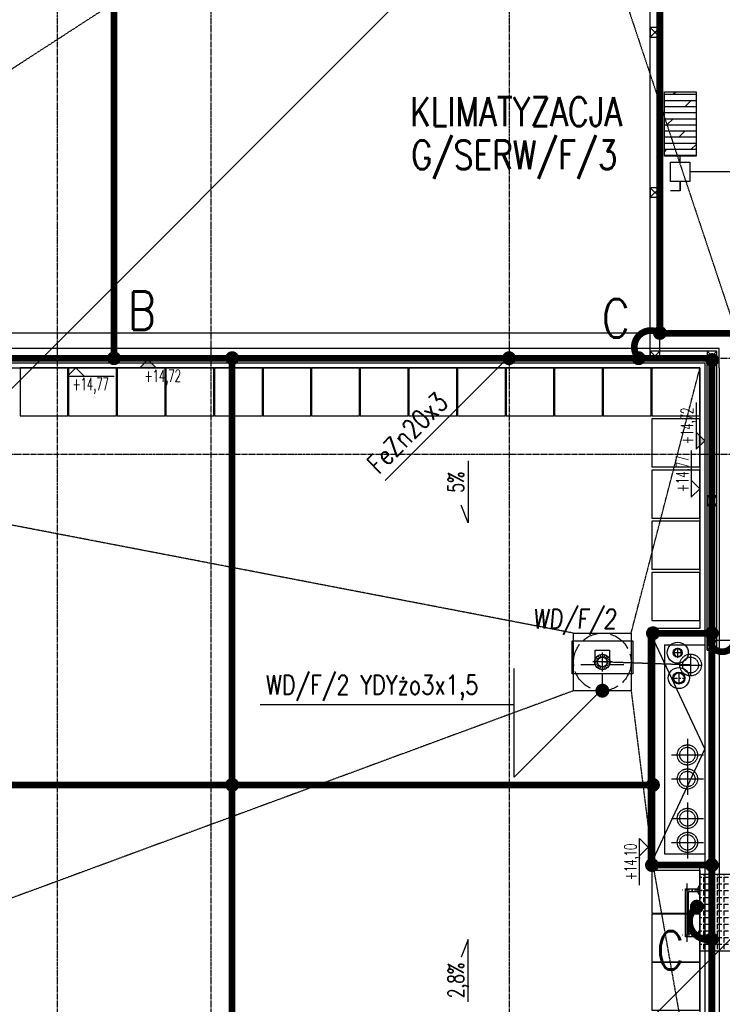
# Model space of a CAD drawing. Extents: x 3880 to 129921, y -116796 to -57711.
# Tile 48 of 110: x 51778 to 52511, y -95566 to -94540. Entities that reach past the tile are written whole.
import ezdxf
from ezdxf.enums import TextEntityAlignment as Align

# ---------------------------------------------------------------- set-up
doc = ezdxf.new("R2010")
doc.units = 0
doc.header["$LTSCALE"] = 2
for name, pattern in [('00-inst$0$DASHDOT', [1, 0.5, -0.25, 0, -0.25]), ('ACAD_ISO02W100', [15, 12, -3]), ('ACAD_ISO10W100', [18.5, 12, -3, 0.5, -3]), ('CENTER', [2, 1.25, -0.25, 0.25, -0.25]), ('DASHDOT', [1, 0.5, -0.25, 0, -0.25]), ('DASHED', [0.75, 0.5, -0.25]), ('DASHED2', [0.375, 0.25, -0.125])]:
    doc.linetypes.add(name, pattern=pattern)
doc.layers.get('0').update_dxf_attribs({"color": 101, "linetype": 'CONTINUOUS'})
for name, color, linetype in [('E35', 6, 'CONTINUOUS'), ('E50', 3, 'CONTINUOUS'), ('Ele-balustrada', 114, 'CONTINUOUS'), ('Ins-kan', 54, 'CONTINUOUS'), ('Ins-went', 141, 'CONTINUOUS'), ('Ins-wod', 152, 'CONTINUOUS'), ('Mks-N-pion', 84, 'CONTINUOUS'), ('Opis-rzedne', 52, 'CONTINUOUS'), ('Opis-spadki', 61, 'CONTINUOUS'), ('Os-osie glowne', 1, 'CENTER'), ('Pzt-chodniki-hatch', 252, 'CONTINUOUS'), ('Sc-metal', 141, 'CONTINUOUS'), ('W-idok', 9, 'CONTINUOUS'), ('W-izol-w', 144, 'CONTINUOUS'), ('W-widok-spadki', 61, 'CONTINUOUS')]:
    doc.layers.add(name, color=color, linetype=linetype)
doc.styles.add('dwg_opis podstawowy', font='romans.shx', dxfattribs={"width": 0.9})
doc.styles.add('ROMANS', font='romans', dxfattribs={"width": 0.85})
pattern_1 = [(0, (456287.547, 36668.199), (0, 6.35), []), (45, (456287.547, 36668.2), (-12.69999134, 12.69999134), [8.98026, -17.9605])]

# ---------------------------------------------------------------- blocks, each defined once
blk = doc.blocks.new('A$C5F9C5678')
at = {"layer": 'E35'}
for p, q in [((-39.2, 9.9), (-39.2, 24.9)), ((-39.2, 24.9), (-24.2, 24.9)), ((-24.2, 24.9), (-24.2, 9.9)), ((-54.2, 9.9), (-39.2, 9.9)), ((-24.2, 9.9), (-9.2, 9.9))]:
    blk.add_line(p, q, dxfattribs=at)
blk.add_lwpolyline([(-63.3, 34.4), (0, 34.4), (0, 0), (-63.3, 0)], close=True, dxfattribs=at)
blk = doc.blocks.new('_kgjdskfgjkfh')
at = {"linetype": 'ACAD_ISO10W100'}
for p, q in [((10, 0), (-10, 0)), ((0, 10), (0, -10))]:
    blk.add_line(p, q, dxfattribs=at)
at = {"linetype": 'Continuous', "ltscale": 7}
for p, q in [((-8, 0), (-5, 0)), ((-7.6, 2.5), (-4.8, 1.5)), ((-6.5, 4.7), (-4, 2.9)), ((-4.7, 6.5), (-2.9, 4)), ((-2.5, 7.6), (-1.5, 4.8)), ((0, 8), (0, 5)), ((2.5, 7.6), (1.5, 4.8)), ((4.7, 6.5), (2.9, 4)), ((6.5, 4.7), (4, 2.9)), ((7.6, 2.5), (4.8, 1.5)), ((8, 0), (5, 0)), ((-7.6, -2.5), (-4.8, -1.5)), ((-6.5, -4.7), (-4, -2.9)), ((-4.7, -6.5), (-2.9, -4)), ((-2.5, -7.6), (-1.5, -4.8)), ((0, -8), (0, -5)), ((2.5, -7.6), (1.5, -4.8)), ((4.7, -6.5), (2.9, -4)), ((6.5, -4.7), (4, -2.9)), ((7.6, -2.5), (4.8, -1.5))]:
    blk.add_line(p, q, dxfattribs=at)
at = {"linetype": 'ACAD_ISO02W100'}
blk.add_circle((0, 0), 30, dxfattribs=at)
at = {"linetype": 'Continuous', "ltscale": 7}
for radius in [8, 5]:
    blk.add_circle((0, 0), radius, dxfattribs=at)
blk = doc.blocks.new('_SKGJFKGJFGKHGJ')
blk.add_line((-13.5, -53.9), (-13.5, 6.9))
at = {"linetype": 'DASHDOT', "ltscale": 5, "flags": 128}
for points in [[(9.4, 0), (-20.4, 0)], [(9.4, -47), (-20.4, -47)]]:
    blk.add_lwpolyline(points, dxfattribs=at)
at = {"flags": 128}
for points in [[(-1.9, -48.5), (-15, -48.5), (-15, 1.5), (-1.9, 1.5)], [(-1.9, -45.5), (-12, -45.5), (-12, -1.5), (-1.9, -1.5)]]:
    blk.add_lwpolyline(points, dxfattribs=at)
for points in [[(0, 5), (0, -5), (-1, -5, -0.199443), (-1, 5)], [(0, -52), (0, -42), (-1, -42, 0.199443), (-1, -52)]]:
    blk.add_lwpolyline(points, format="xyb", close=True, dxfattribs=at)
at = {"linetype": 'DASHED', "ltscale": 0.1, "flags": 128}
for points in [[(-1.9, 1.5), (0, 1.5)], [(-1.9, -1.5), (0, -1.5)], [(0, -45.5), (-1.9, -45.5)], [(0, -48.5), (-1.9, -48.5)]]:
    blk.add_lwpolyline(points, dxfattribs=at)
blk = doc.blocks.new('dwg_kota arch 50')
blk.add_lwpolyline([(39.75, 9), (-9, 9), (0, 0), (9, 9)])
at = {"style": 'dwg_opis podstawowy', "width": 0.6}
blk.add_attdef('KOTA_ARCH', text='', height=12.75, dxfattribs=at).set_placement((15.375, 8.25), align=Align.BOTTOM_CENTER)
blk = doc.blocks.new('dwg_kota kons 50')
blk.add_hatch(color=256).paths.add_polyline_path([(9, 9), (-9, 9), (0, 0)])
blk.add_lwpolyline([(39.75, 9), (-9, 9), (0, 0), (9, 9)])
at = {"style": 'dwg_opis podstawowy', "width": 0.6}
blk.add_attdef('KOTA_KONS', text='', height=12.75, dxfattribs=at).set_placement((15.375, 8.25), align=Align.BOTTOM_CENTER)
blk = doc.blocks.new('SPADKI')
at = {"ltscale": 25}
blk.add_lwpolyline([(0, 0), (0, -70), (-8, -50), (-8, -50)], dxfattribs=at)
at = {"ltscale": 25, "style": 'ROMANS', "width": 0.7}
blk.add_attdef('SP%', text='', height=18, rotation=90, dxfattribs=at).set_placement((-4.9, -24), align=Align.CENTER)

msp = doc.modelspace()

# ---------------------------------------------------------------- hatches: boundary and pattern name
at = {"layer": 'Ins-went', "ltscale": 0.5}
h = msp.add_hatch(dxfattribs=at)
h.set_pattern_fill('DOLMIT', color=256, style=0)
h.set_pattern_definition(pattern_1)
h.paths.add_polyline_path([(52483.56, -94615.301), (52450.508, -94615.301), (52450.508, -94682.605), (52483.56, -94682.605)])
h = msp.add_hatch(dxfattribs=at)
h.set_pattern_fill('DOLMIT', color=256, style=0)
h.set_pattern_definition(pattern_1)
h.paths.add_polyline_path([(52483.56, -94615.301), (52450.508, -94615.301), (52450.508, -94682.605), (52483.56, -94682.605)])
at = {"layer": 'W-idok'}
h = msp.add_hatch(dxfattribs=at)
h.set_pattern_fill('ANGLE', color=256, angle=-90, style=0)
h.set_pattern_definition([(270, (150421.0994, -43542.3176), (6.985, 2e-11), [5.08, -1.905]), (2e-10, (150421.0994, -43542.3176), (-2e-11, 6.985), [5.08, -1.905])])
h.paths.add_polyline_path([(52527.797, -95430.833), (52527.797, -95510.833), (52487.297, -95510.833), (52487.297, -95430.833)])

# ---------------------------------------------------------------- linework, layer by layer
at = {"layer": 'E35'}
for p, q in [((52889.514, -93805.029), (51184.472, -95510.071)), ((53152.124, -94865.31), (51841.781, -96175.653)), ((52159.379, -95020.368), (52288.547, -94891.2)), ((52159.379, -95020.368), (52288.547, -94891.2)), ((52293.871, -95329.577), (52293.871, -95216.335)), ((52385.797, -95239.473), (52385.797, -95222.01)), ((52293.871, -95329.577), (52385.797, -95237.651)), ((52293.871, -95254.297), (52029.074, -95254.297))]:
    msp.add_line(p, q, dxfattribs=at)
at = {"layer": 'E35', "ltscale": 0.5}
msp.add_line((52466.931, -94718.767), (52456.931, -94718.767), dxfattribs=at)
for points in [[(52476.931, -94688.767), (52476.931, -94708.767), (52456.931, -94708.767), (52456.931, -94688.767)], [(52466.931, -94708.767), (52466.931, -94718.767), (52466.931, -94718.767), (52466.931, -94708.767)]]:
    msp.add_lwpolyline(points, close=True, dxfattribs=at)
at = {"layer": 'E50'}
for p, q in [((52466.931, -94688.767), (52467.034, -94682.605)), ((52978.854, -94698.768), (52476.931, -94698.767))]:
    msp.add_line(p, q, dxfattribs=at)
at = {"layer": 'E50', "const_width": 7}
for points in [[(51876.757, -94893.022), (51876.757, -93623.786)], [(50907.547, -94893.022), (52499.914, -94893.022)], [(51999.889, -94893.022), (51999.889, -95782.582)], [(52499.914, -94893.022), (52499.914, -95498.639)], [(52499.914, -95179.574), (52437.547, -95179.574), (52437.547, -95421.2), (52499.914, -95421.2)], [(50907.547, -95337.629), (52437.547, -95337.629)], [(52499.914, -95498.293), (52499.914, -95782.236)]]:
    msp.add_lwpolyline(points, dxfattribs=at)
at = {"layer": 'E50', "linetype": 'DASHED2', "ltscale": 100, "const_width": 7}
msp.add_lwpolyline([(52523.547, -95187.269), (53165.82, -95187.269), (53165.82, -94224.321), (52445.738, -94224.321), (52445.738, -94867.022), (52523.547, -94867.022), (52523.547, -95187.269)], dxfattribs=at)
at = {"layer": 'E50', "const_width": 7}
for points in [[(52423.672, -94893.022, -0.88498266), (52445.738, -94867.022, -2.21832926)], [(52499.914, -95179.574, 1.26108813), (52523.547, -95187.269, -2.21832926)], [(52484.309, -95464.547, 0.81170988), (52499.914, -95498.293, 2.21832926)]]:
    msp.add_lwpolyline(points, format="xyb", dxfattribs=at)
for points in [[(52441.988, -94866.676, -1), (52449.488, -94866.676, -1)], [(51996.139, -94893.022, -1), (52003.639, -94893.022, -1)], [(51996.164, -94893.022, -1), (52003.664, -94893.022, -1)], [(52419.922, -94893.022, -1), (52427.422, -94893.022, -1)], [(52496.402, -94894.956, -1), (52503.902, -94894.956, -1)], [(52434.797, -95179.643, -1), (52442.297, -95179.643, -1)], [(52496.164, -95179.574, -1), (52503.664, -95179.574, -1)], [(51996.139, -95337.629, -1), (52003.639, -95337.629, -1)], [(52434.797, -95337.629, -1), (52442.297, -95337.629, -1)], [(52433.797, -95421.2, -1), (52441.297, -95421.2, -1)], [(52496.164, -95421.159, -1), (52503.664, -95421.159, -1)], [(52480.559, -95464.547, 1), (52488.059, -95464.547, 1)], [(52496.164, -95498.639, 1), (52503.664, -95498.639, 1)]]:
    msp.add_lwpolyline(points, format="xyb", close=True, dxfattribs=at)
at = {"layer": 'E50', "ltscale": 15, "const_width": 7}
for points in [[(51876.848, -94896.771, 1), (51876.666, -94889.273, 1)], [(52288.638, -94896.771, 1), (52288.456, -94889.273, 1)], [(52385.888, -95243.222, 1), (52385.706, -95235.724, 1)], [(52385.888, -95243.222, 1), (52385.706, -95235.724, 1)]]:
    msp.add_lwpolyline(points, format="xyb", close=True, dxfattribs=at)
at = {"layer": 'Ins-kan', "linetype": 'Continuous', "ltscale": 0.3}
for p, q in [((52469.616, -95199.923), (52459.116, -95199.923)), ((52464.366, -95205.173), (52464.366, -95194.673)), ((52465.548, -95220.024), (52465.548, -95232.624))]:
    msp.add_line(p, q, dxfattribs=at)
for centre, radius in [((52464.366, -95199.923), 11), ((52464.366, -95199.923), 4.77), ((52465.548, -95226.324), 11), ((52465.548, -95226.324), 6.3), ((52465.548, -95226.324), 5.5)]:
    msp.add_circle(centre, radius, dxfattribs=at)
at = {"layer": 'Ins-kan', "linetype": 'Continuous', "ltscale": 0.3, "extrusion": (0, 9.7811e-55, -1)}
msp.add_ellipse((52464.366, -95199.923), major_axis=(2.722, 2.722), ratio=1, start_param=3.92699082, end_param=10.21017612, dxfattribs=at)
at = {"layer": 'Ins-went', "linetype": 'DASHED', "ltscale": 0.5}
for p, q in [((52474.443, -95289.803), (52474.443, -95323.059)), ((52457.815, -95306.431), (52491.071, -95306.431)), ((52474.443, -95314.803), (52474.443, -95348.059)), ((52457.815, -95331.431), (52491.071, -95331.431)), ((52474.443, -95355.923), (52474.443, -95389.179)), ((52457.815, -95372.551), (52491.071, -95372.551)), ((52474.443, -95380.923), (52474.443, -95414.179)), ((52457.815, -95397.551), (52491.071, -95397.551))]:
    msp.add_line(p, q, dxfattribs=at)
at = {"layer": 'Ins-went', "ltscale": 0.5}
msp.add_lwpolyline([(52450.508, -94615.301), (52483.56, -94615.301), (52483.56, -94682.605), (52450.508, -94682.605)], close=True, dxfattribs=at)
msp.add_lwpolyline([(52450.508, -94615.301), (52483.56, -94615.301), (52483.56, -94682.605), (52450.508, -94682.605)], close=True, dxfattribs=at)
at = {"layer": 'Ins-went', "linetype": 'DASHED', "ltscale": 0.5}
for centre, radius in [((52474.443, -95306.431), 10.56), ((52474.443, -95306.431), 8), ((52474.443, -95331.431), 10.56), ((52474.443, -95331.431), 8), ((52474.443, -95372.551), 10.56), ((52474.443, -95372.551), 8), ((52474.443, -95397.551), 10.56), ((52474.443, -95397.551), 8)]:
    msp.add_circle(centre, radius, dxfattribs=at)
at = {"layer": 'Ins-wod', "linetype": 'DASHED', "ltscale": 0.5}
for p, q in [((52477.74, -95201.464), (52477.74, -95223.964)), ((52466.49, -95212.714), (52488.99, -95212.714))]:
    msp.add_line(p, q, dxfattribs=at)
msp.add_lwpolyline([(52477.74, -95212.714), (52385.797, -95209.522)], dxfattribs=at)
for radius in [11.344, 8.25]:
    msp.add_circle((52477.74, -95212.714), radius, dxfattribs=at)
at = {"layer": 'Mks-N-pion', "color": 8, "linetype": '00-inst$0$DASHDOT', "ltscale": 5}
msp.add_line((52459.248, -95226.324), (52471.848, -95226.324), dxfattribs=at)
at = {"layer": 'Os-osie glowne'}
for points in [[(51817.547, -91070.848), (51817.547, -96575.018)], [(51977.547, -91070.848), (51977.547, -96575.018)], [(52288.547, -91070.848), (52288.547, -96575.018)], [(50525.547, -94893.022), (62792.547, -94893.022)], [(50525.547, -94993.022), (62792.547, -94993.022)]]:
    msp.add_lwpolyline(points, dxfattribs=at)
at = {"layer": 'Pzt-chodniki-hatch'}
for points in [[(51778.767, -94903.022), (51778.767, -94953.022), (51828.767, -94953.022), (51828.767, -94903.022)], [(51829.427, -94903.022), (51829.427, -94953.022), (51879.427, -94953.022), (51879.427, -94903.022)], [(51880.087, -94903.022), (51880.087, -94953.022), (51930.087, -94953.022), (51930.087, -94903.022)], [(51930.747, -94903.022), (51930.747, -94953.022), (51980.747, -94953.022), (51980.747, -94903.022)], [(51981.407, -94903.022), (51981.407, -94953.022), (52031.407, -94953.022), (52031.407, -94903.022)], [(52032.067, -94903.022), (52032.067, -94953.022), (52082.067, -94953.022), (52082.067, -94903.022)], [(52082.727, -94903.022), (52082.727, -94953.022), (52132.727, -94953.022), (52132.727, -94903.022)], [(52133.387, -94903.022), (52133.387, -94953.022), (52183.387, -94953.022), (52183.387, -94903.022)], [(52184.047, -94903.022), (52184.047, -94953.022), (52234.047, -94953.022), (52234.047, -94903.022)], [(52234.707, -94903.022), (52234.707, -94953.022), (52284.707, -94953.022), (52284.707, -94903.022)], [(52285.367, -94903.022), (52285.367, -94953.022), (52335.367, -94953.022), (52335.367, -94903.022)], [(52336.027, -94903.022), (52336.027, -94953.022), (52386.027, -94953.022), (52386.027, -94903.022)], [(52386.687, -94903.022), (52386.687, -94953.022), (52436.687, -94953.022), (52436.687, -94903.022)], [(52437.547, -94903.022), (52437.547, -94953.022), (52487.547, -94953.022), (52487.547, -94903.022)], [(52437.547, -94956.315), (52437.547, -95006.315), (52487.547, -95006.315), (52487.547, -94956.315)], [(52437.547, -95009.608), (52437.547, -95059.608), (52487.547, -95059.608), (52487.547, -95009.608)], [(52437.547, -95062.901), (52437.547, -95112.901), (52487.547, -95112.901), (52487.547, -95062.901)], [(52437.547, -95116.195), (52437.547, -95166.195), (52487.547, -95166.195), (52487.547, -95116.195)], [(52437.547, -95421.2), (52437.547, -95471.2), (52487.547, -95471.2), (52487.547, -95421.2)], [(52437.547, -95472.265), (52437.547, -95522.265), (52487.547, -95522.265), (52487.547, -95472.265)], [(52437.547, -95522.265), (52437.547, -95572.265), (52487.547, -95572.265), (52487.547, -95522.265)]]:
    msp.add_lwpolyline(points, close=True, dxfattribs=at)
at = {"layer": 'Sc-metal'}
for points in [[(53175.82, -95197.269), (52495.047, -95197.269), (52495.047, -94895.522), (52435.738, -94895.522), (52435.738, -94214.321), (53175.82, -94214.321)], [(53165.82, -95187.269), (52505.047, -95187.269), (52505.047, -94885.522), (52505.047, -94885.522), (52445.738, -94885.522), (52445.738, -94224.321), (53165.82, -94224.321), (53165.82, -95187.269)], [(52435.738, -94548.321), (52435.738, -94558.321), (52445.738, -94558.321), (52445.738, -94548.321)], [(52435.738, -94715.321), (52435.738, -94725.321), (52445.738, -94725.321), (52445.738, -94715.321)], [(52435.738, -94885.522), (52435.738, -94895.522), (52445.738, -94895.522), (52445.738, -94885.522)], [(52495.047, -94885.522), (52495.047, -94895.522), (52505.047, -94895.522), (52505.047, -94885.522)], [(52495.047, -95036.395), (52495.047, -95046.395), (52505.047, -95046.395), (52505.047, -95036.395)], [(52495.047, -95187.269), (52495.047, -95197.269), (52505.047, -95197.269), (52505.047, -95187.269)]]:
    msp.add_lwpolyline(points, close=True, dxfattribs=at)
for points in [[(52435.738, -94548.321), (52445.738, -94558.321)], [(52445.738, -94548.321), (52435.738, -94558.321)], [(52435.738, -94715.321), (52445.738, -94725.321)], [(52445.738, -94715.321), (52435.738, -94725.321)], [(52435.738, -94885.522), (52445.738, -94895.522)], [(52445.738, -94885.522), (52435.738, -94895.522)], [(52495.047, -94885.522), (52505.047, -94895.522)], [(52505.047, -94885.522), (52495.047, -94895.522)], [(52495.047, -95036.395), (52505.047, -95046.395)], [(52505.047, -95036.395), (52495.047, -95046.395)], [(52495.047, -95187.269), (52505.047, -95197.269)], [(52505.047, -95187.269), (52495.047, -95197.269)]]:
    msp.add_lwpolyline(points, dxfattribs=at)
at = {"layer": 'W-idok', "linetype": 'DASHED', "ltscale": 0.5}
for p, q in [((52492.547, -95179.643), (52438.547, -95179.643)), ((52438.547, -95179.643), (52438.547, -95421.4)), ((52450.547, -95191.643), (52492.547, -95191.643)), ((52438.547, -95421.4), (52492.547, -95421.4))]:
    msp.add_line(p, q, dxfattribs=at)
for points in [[(52507.547, -94883.022), (50897.547, -94883.022)], [(52492.547, -94898.022), (50912.547, -94898.022)], [(52492.547, -94898.022), (52492.547, -95775.022)], [(52507.547, -94903.022), (52507.547, -95790.022)], [(52450.547, -95191.643), (52450.547, -95409.4)], [(52450.547, -95409.4), (52492.547, -95409.4)]]:
    msp.add_lwpolyline(points, dxfattribs=at)
at = {"layer": 'W-idok'}
msp.add_lwpolyline([(52507.547, -94903.022), (52507.547, -94883.022)], dxfattribs=at)
at = {"layer": 'W-idok', "linetype": 'DASHED', "ltscale": 0.7}
msp.add_lwpolyline([(52415.797, -95239.522), (52438.547, -95421.4)], dxfattribs=at)
at = {"layer": 'W-idok'}
msp.add_lwpolyline([(52527.797, -95430.833), (52527.797, -95510.833), (52487.297, -95510.833), (52487.297, -95430.833)], close=True, dxfattribs=at)
at = {"layer": 'W-izol-w', "linetype": 'Continuous'}
for p, q in [((52523.547, -94867.022), (50881.547, -94867.022)), ((52487.547, -95174.643), (52433.547, -95174.643)), ((52433.547, -95174.643), (52433.547, -95426.4)), ((52433.547, -95426.4), (52487.547, -95426.4))]:
    msp.add_line(p, q, dxfattribs=at)
for points in [[(51547.547, -94903.022), (52487.547, -94903.022)], [(52487.547, -94903.022), (52487.547, -95174.643)], [(52433.547, -95174.643), (52492.547, -95300.522)], [(52433.547, -95426.4), (52492.547, -95300.522)], [(52487.547, -95426.4), (52487.547, -95722.265)]]:
    msp.add_lwpolyline(points, dxfattribs=at)
at = {"layer": 'W-widok-spadki', "linetype": 'DASHED', "ltscale": 0.5}
for points in [[(52266.547, -94270.022), (51547.547, -94736.022)], [(52326.547, -94270.022), (52525.547, -94867.022)], [(52355.797, -95179.522), (50917.547, -94903.022)], [(52415.797, -95179.522), (52487.547, -94903.022)], [(52355.797, -95239.522), (50917.547, -95770.022)], [(52438.547, -95421.4), (52492.547, -95727.265)]]:
    msp.add_lwpolyline(points, dxfattribs=at)
msp.add_lwpolyline([(52355.797, -95179.522), (52415.797, -95179.522), (52415.797, -95239.522), (52355.797, -95239.522)], close=True, dxfattribs=at)

# ---------------------------------------------------------------- block references
at = {"layer": 'E35'}
msp.add_blockref('A$C5F9C5678', (52417.516, -95222.01), dxfattribs=at)
at = {"layer": 'Ele-balustrada'}
msp.add_blockref('_SKGJFKGJFGKHGJ', (52487.547, -95447.333), dxfattribs=at)
at = {"layer": 'Ins-wod', "rotation": 270}
msp.add_blockref('_kgjdskfgjkfh', (52385.797, -95209.522), dxfattribs=at)
msp.add_blockref('_kgjdskfgjkfh', (52385.797, -95209.522), dxfattribs=at)
at = {"layer": 'Opis-rzedne'}
ref = msp.add_blockref('dwg_kota arch 50', (51837.046, -94903.022), dxfattribs=dict(at, xscale=-1, rotation=180.0000000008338))
ref.add_attrib('KOTA_ARCH', '+14,77', dxfattribs={"layer": '0', "height": 12.75, "style": 'dwg_opis podstawowy', "width": 0.6}).set_placement((51852.421, -94930.093), align=Align.BOTTOM_CENTER)
ref = msp.add_blockref('dwg_kota kons 50', (51912.16, -94894.477), dxfattribs=dict(at, xscale=-1, rotation=180))
ref.add_attrib('KOTA_KONS', '+14,72', dxfattribs={"layer": '0', "height": 12.75, "style": 'dwg_opis podstawowy', "width": 0.6}).set_placement((51927.535, -94921.548), align=Align.BOTTOM_CENTER)
at = {"layer": 'Opis-rzedne', "rotation": 90}
for name, p, values in [('dwg_kota kons 50', (52492.547, -94978.955), {'KOTA_KONS': '+14,72'}), ('dwg_kota arch 50', (52487.547, -95028.981), {'KOTA_ARCH': '+14,77'})]:
    msp.add_blockref(name, p, dxfattribs=at).add_auto_attribs(values)
at = {"layer": 'Opis-rzedne'}
ref = msp.add_blockref('dwg_kota arch 50', (52433.547, -95402.508), dxfattribs=dict(at, xscale=-1, rotation=90))
ref.add_attrib('KOTA_ARCH', '+14,10', dxfattribs={"layer": '0', "height": 12.75, "rotation": 90, "style": 'dwg_opis podstawowy', "width": 0.6}).set_placement((52425.297, -95417.883), align=Align.BOTTOM_CENTER)
at = {"layer": 'Opis-spadki', "xscale": 0.9245656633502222, "yscale": 0.924565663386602, "zscale": 0.9245656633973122}
msp.add_blockref('SPADKI', (52245.98, -94999.941), dxfattribs=at).add_auto_attribs({'SP%': '5%'})
at = {"layer": 'Opis-spadki'}
ref = msp.add_blockref('SPADKI', (52245.98, -95563.527), dxfattribs=dict(at, xscale=-0.9245656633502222, yscale=0.924565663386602, zscale=0.9245656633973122, rotation=180))
ref.add_attrib('SP%', '2,8%', dxfattribs={"layer": '0', "ltscale": 25, "height": 16.6422, "rotation": 90, "style": 'ROMANS', "width": 0.7}).set_placement((52241.452, -95541.293), align=Align.CENTER)

# ---------------------------------------------------------------- texts
at = {"layer": 'E35', "style": 'ROMANS', "width": 0.8}
msp.add_text('FeZn20x3', height=20, rotation=45, dxfattribs=at).set_placement((52152.728, -95014.6))
msp.add_text('FeZn20x3', height=20, rotation=45, dxfattribs=at).set_placement((52152.728, -95014.6))
at = {"layer": 'E35', "style": 'ROMANS', "oblique": 5, "width": 0.8}
msp.add_text('WD/F/2', height=20, dxfattribs=at).set_placement((52313.444, -95174.652))
at = {"layer": 'E35', "style": 'ROMANS', "width": 0.8}
msp.add_text('WD/F/2 YDYżo3x1,5', height=20, dxfattribs=at).set_placement((52035.2, -95243.347))
at = {"layer": 'E50', "style": 'ROMANS', "width": 0.8}
for s, p in [('KLIMATYZACJA', (52185.403, -94651.132)), ('G/SERW/F/3', (52186.591, -94696.153))]:
    msp.add_text(s, height=30, rotation=360, dxfattribs=at).set_placement(p)
at = {"layer": 'E50', "ltscale": 50, "style": 'ROMANS', "width": 0.8}
for s, p in [('B', (51891.383, -94863.395)), ('C', (52385.433, -94871.465)), ('C', (52442.168, -95530.093))]:
    msp.add_text(s, height=40, dxfattribs=at).set_placement(p)

doc.saveas('drawing.dxf')
